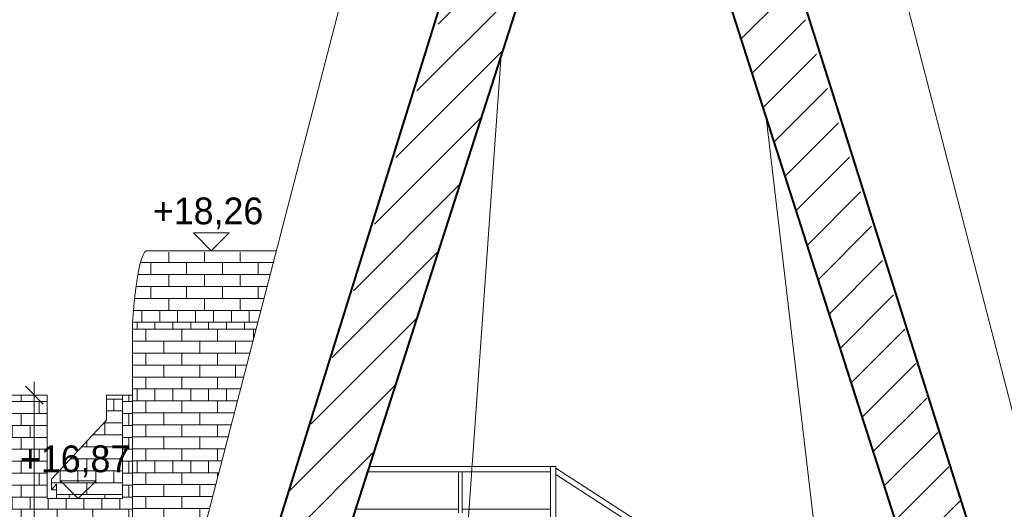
# Model space of a CAD drawing. Header units: millimetres. Extents: x 16408 to 141596, y -21057 to 26364.
# Tile 80 of 144: x 27104 to 32630, y 16806 to 19550. Entities that reach past the tile are written whole.
import ezdxf

# ---------------------------------------------------------------- set-up
doc = ezdxf.new("R2010")
doc.units = ezdxf.units.MM
doc.header["$MEASUREMENT"] = 0
doc.linetypes.add('Wipeout_Contour', pattern=[1000, 0, -1000])
for name, color, linetype, lineweight in [('0_Nr_pióra__1', 7, 'Continuous', 13), ('0_Nr_pióra__103', 7, 'Continuous', 5), ('0_Nr_pióra__7', 7, 'Continuous', 20), ('inw_schody zewnętrzne_Nr_pióra__1', 7, 'Continuous', 13), ('inw_schody zewnętrzne_Nr_pióra__27', 7, 'Continuous', 40), ('inw_schody zewnętrzne_Nr_pióra__87', 7, 'Continuous', 13), ('inw_wymiarowanie_Nr_pióra__1', 7, 'Continuous', 13)]:
    doc.layers.add(name, color=color, linetype=linetype, lineweight=lineweight)
doc.layers.add('0_Nr_pióra__101', color=7, linetype='Continuous', lineweight=5, true_color=0xb2b2b2)
doc.layers.add('0_Nr_pióra__102', color=7, linetype='Continuous', lineweight=5, true_color=0xcccccc)
doc.layers.add('inw_schody zewnętrzne', color=7, linetype='Continuous')
doc.layers.add('inw_wymiarowanie', color=7, linetype='Continuous')
doc.styles.add('STYL_AUTOMATYCZNY_2', font='txt')
doc.dimstyles.new('STYL_AUTOMATYCZNY__2', dxfattribs={"dimtxt": 150, "dimasz": 95, "dimexe": 0.18, "dimexo": 0.0625, "dimgap": 0.09, "dimtad": 1, "dimdec": 0, "dimlfac": 0.1, "dimzin": 0, "dimdsep": 46, "dimtxsty": 'STYL_AUTOMATYCZNY_2', "dimblk": 'ARROWHEAD_6', "dimblk1": 'ARROWHEAD_6', "dimblk2": 'ARROWHEAD_6', "dimcen": 0.09, "dimse1": 1, "dimse2": 1, "dimclrd": 7, "dimclre": 7, "dimclrt": 7, "dimadec": 1, "dimazin": 0, "dimtfac": 1, "dimtdec": 4, "dimtmove": 0, "dimatfit": 3, "dimfxl": 0, "dimtolj": 1, "dimtzin": 0, "dimarcsym": 0})
pattern_1 = [(45, (0, 0), (-127.2792, 127.2792), [])]

# ---------------------------------------------------------------- blocks, each defined once
blk = doc.blocks.new('*D124')
at = {"layer": 'inw_wymiarowanie_Nr_pióra__1', "color": 7, "linetype": 'Continuous', "lineweight": 13}
for p, q in [((27186.5, 17521.3), (27186.5, 17446.3)), ((27236.5, 17396.3), (27136.5, 17496.3)), ((27186.5, 17446.3), (27185.7, 15766.9)), ((27135.7, 15817), (27235.7, 15716.9)), ((27185.7, 15766.9), (27185.6, 15691.9))]:
    blk.add_line(p, q, dxfattribs=at)
at = {"layer": 'inw_wymiarowanie_Nr_pióra__1', "color": 7, "lineweight": 13, "insert": (27156, 16430.9), "char_height": 150, "attachment_point": 7, "rotation": 89.9724, "style": 'STYL_AUTOMATYCZNY_2'}
blk.add_mtext('\\A1;{\\pql;\\fCentury Gothic|b0|i0|c238|p34;168}', dxfattribs=at)
blk = doc.blocks.new('ARROWHEAD_6')
at = {"color": 0, "linetype": 'Continuous', "lineweight": 0}
for p, q in [((0, 0), (-1, 0)), ((-0.5, -0.5), (0.5, 0.5))]:
    blk.add_line(p, q, dxfattribs=at)
blk = doc.blocks.new('Wymiary_33_4', base_point=(28179.7, 18255.9))
at = {"layer": '0_Nr_pióra__1', "color": 7, "linetype": 'Continuous', "lineweight": 13}
for p, q in [((28179.7, 18255.9), (28079.7, 18355.9)), ((28079.7, 18355.9), (28279.7, 18355.9)), ((28279.7, 18355.9), (28179.7, 18255.9))]:
    blk.add_line(p, q, dxfattribs=at)
at = {"layer": '0_Nr_pióra__1', "color": 7, "lineweight": 13, "insert": (27852.2, 18375.9), "char_height": 150, "attachment_point": 7, "style": 'STYL_AUTOMATYCZNY_2'}
blk.add_mtext('\\A1;{\\pql;\\fCentury Gothic|b0|i0|c238|p34;+18,26}', dxfattribs=at)
blk = doc.blocks.new('Wymiary_34_4', base_point=(27433.3, 16866.4))
at = {"layer": '0_Nr_pióra__1', "color": 7, "linetype": 'Continuous', "lineweight": 13}
for p, q in [((27433.3, 16866.4), (27333.3, 16966.4)), ((27333.3, 16966.4), (27533.3, 16966.4)), ((27533.3, 16966.4), (27433.3, 16866.4))]:
    blk.add_line(p, q, dxfattribs=at)
at = {"layer": '0_Nr_pióra__1', "color": 7, "lineweight": 13, "insert": (27105.8, 16986.4), "char_height": 150, "attachment_point": 7, "style": 'STYL_AUTOMATYCZNY_2'}
blk.add_mtext('\\A1;{\\pql;\\fCentury Gothic|b0|i0|c238|p34;+16,87}', dxfattribs=at)

msp = doc.modelspace()

# ---------------------------------------------------------------- hatches: boundary and pattern name
at = {"layer": '0_Nr_pióra__101', "linetype": 'Continuous', "lineweight": 5, "true_color": 0xb2b2b2}
h = msp.add_hatch(dxfattribs=at)
h.set_pattern_fill('Cegła___wiązanie_pospoli_00', color=253, style=0, pattern_type=2)
h.set_pattern_definition([(0, (27296.63, 16930.94), (0, 67), []), (90, (27296.63, 16930.94), (-201, 0), [67, -67]), (90, (27397.13, 16997.94), (-201, 0), [67, -201, 67, -67]), (90, (27346.88, 17131.94), (-100.5, 0), [67, -335])])
h.paths.add_polyline_path([(27311.2, 16946.4), (27282.1, 16915.4), (27311.2, 16915.4)])
at = {"layer": '0_Nr_pióra__102', "linetype": 'Continuous', "lineweight": 5, "true_color": 0xcccccc}
h = msp.add_hatch(dxfattribs=at)
h.set_pattern_fill('Cegła___wiązanie_pospoli_00', color=254, style=0, pattern_type=2)
h.set_pattern_definition([(0, (28141.464, 18055.265), (0, 67), []), (90, (28141.46, 18055.26), (-201, 0), [67, -67]), (90, (28241.96, 18122.26), (-201, 0), [67, -201, 67, -67]), (90, (28191.71, 18256.26), (-100.5, 0), [67, -335])])
h.paths.add_polyline_path([(27749.6, 17986.3), (27743.4, 17923), (27737.8, 17854.6), (28441.3, 17854.6), (28545.1, 18255.9), (28366.6, 18255.9), (28357.6, 18248), (27805.4, 18248), (27796.6, 18232.4), (27787.9, 18209.1), (27779.5, 18178.3), (27771.4, 18140.3), (27763.6, 18095.4), (27756.4, 18043.9)])
h = msp.add_hatch(dxfattribs=at)
h.set_pattern_fill('Cegła___wiązanie_pospoli_00', color=254, style=0, pattern_type=2)
h.set_pattern_definition([(0, (28013.934, 16810.53), (0, 67), []), (90, (28013.93, 16810.53), (-201, 0), [67, -67]), (90, (28114.43, 16877.53), (-201, 0), [67, -201, 67, -67]), (90, (28064.18, 17011.53), (-100.5, 0), [67, -335])])
h.paths.add_polyline_path([(27737.8, 15766.4), (27823.8, 15766.4), (27901.2, 15766.4), (28290, 17269.8), (28441.3, 17854.6), (28290, 17854.6), (27737.8, 17854.6)])
h = msp.add_hatch(dxfattribs=at)
h.set_pattern_fill('Cegła___wiązanie_pospoli_00', color=254, style=0, pattern_type=2)
h.set_pattern_definition([(0, (27314.204, 16606.43), (0, 67), []), (90, (27314.2, 16606.43), (-201, 0), [67, -67]), (90, (27414.7, 16673.43), (-201, 0), [67, -201, 67, -67]), (90, (27364.45, 16807.43), (-100.5, 0), [67, -335])])
h.paths.add_polyline_path([(26947.8, 16866.4), (26912.6, 16866.4), (26912.6, 16269.2), (26890.6, 16269.2), (26890.6, 16266.4), (26890.9, 16266.4), (26890.9, 15766.4), (27279.6, 15766.4), (27737.8, 15766.4), (27737.8, 17446.4), (27681.3, 17446.4), (27681.1, 17446.4), (27681.1, 16866.4), (27615.3, 16866.4), (27491.3, 16866.4), (27375.3, 16866.4), (27259.6, 16866.4), (27259.4, 16866.4), (27259.4, 17446.4), (27208, 17446.4), (27114, 17446.4), (27028.9, 17446.4), (26948, 17446.4), (26948, 16866.4)])
h = msp.add_hatch(dxfattribs=at)
h.set_pattern_fill('Cegła___wiązanie_pospoli_00', color=254, style=0, pattern_type=2)
h.set_pattern_definition([(0, (27481.594, 17156.43), (0, 67), []), (90, (27481.6, 17156.43), (-201, 0), [67, -67]), (90, (27582.1, 17223.43), (-201, 0), [67, -201, 67, -67]), (90, (27531.84, 17357.43), (-100.5, 0), [67, -335])])
h.paths.add_polyline_path([(27681.1, 16866.4), (27681.1, 17446.4), (27592.4, 17446.4), (27592.4, 17306.4), (27282.1, 16975.4), (27282.1, 16915.4), (27311.2, 16946.4), (27311.2, 16866.4), (27375.3, 16866.4), (27491.3, 16866.4), (27615.3, 16866.4)])

# ---------------------------------------------------------------- linework, layer by layer
at = {"layer": 'inw_schody zewnętrzne_Nr_pióra__1', "color": 7, "linetype": 'Continuous', "lineweight": 13}
for p, q in [((27787.9, 18209.1), (27779.5, 18178.3)), ((27771.4, 18140.3), (27763.6, 18095.4)), ((27779.5, 18178.3), (27771.4, 18140.3)), ((27763.6, 18095.4), (27756.4, 18043.9)), ((27756.4, 18043.9), (27749.6, 17986.3)), ((27749.6, 17986.3), (27743.4, 17923)), ((27743.4, 17923), (27737.8, 17854.6)), ((27737.8, 17854.6), (27737.8, 15766.4))]:
    msp.add_line(p, q, dxfattribs=at)
at = {"layer": 'inw_schody zewnętrzne_Nr_pióra__87', "color": 7, "linetype": 'Continuous', "lineweight": 13}
for p, q in [((27114, 17446.4), (27028.9, 17446.4)), ((27208, 17446.4), (27114, 17446.4)), ((27259.4, 17446.4), (27208, 17446.4)), ((27592.4, 17306.4), (27592.4, 17446.4)), ((27592.4, 17446.4), (27681.3, 17446.4)), ((27681.1, 16866.4), (27681.1, 17446.4)), ((27737.8, 17446.4), (27681.3, 17446.4)), ((27282.1, 16975.4), (27592.4, 17306.4)), ((27259.4, 16866.4), (27259.6, 16866.4)), ((27375.3, 16866.4), (27259.6, 16866.4)), ((27491.3, 16866.4), (27375.3, 16866.4)), ((27615.3, 16866.4), (27491.3, 16866.4)), ((27681.1, 16866.4), (27615.3, 16866.4))]:
    msp.add_line(p, q, dxfattribs=at)

# ---------------------------------------------------------------- texts
at = {"layer": '0_Nr_pióra__7', "color": 7, "linetype": 'Continuous', "lineweight": 20, "insert": (27764.2, 16331.4), "char_height": 150, "attachment_point": 8, "style": 'STYL_AUTOMATYCZNY_2'}
msp.add_mtext('\\A1;{\\pqc;\\fCentury Gothic|b0|i0|c238|p34;1,8\\fCentury Gothic|b0|i0|c238|p34;\\A1{\\H.66x;\\So^  ;}}', dxfattribs=at)

# ---------------------------------------------------------------- wipeouts: each hides what was drawn before it
at = {"color": 254, "linetype": 'Wipeout_Contour', "lineweight": 0, "ltscale": 257275.211859}
msp.add_wipeout([(30807.6, 20512.3), (32531.8, 15143.8), (32728.1, 15766.4), (31148.3, 20691.7), (31043.7, 21112.3), (29925.6, 21112.3), (30179.3, 20512.3)], dxfattribs=at).dxf.layer = 'inw_schody zewnętrzne'

# ---------------------------------------------------------------- next in the draw order: hatches: boundary and pattern name
at = {"layer": 'inw_schody zewnętrzne_Nr_pióra__1', "linetype": 'Continuous', "lineweight": 13}
h = msp.add_hatch(dxfattribs=at)
h.set_pattern_fill('Bloczki_ceramiczne_0004', style=0, pattern_type=2)
h.set_pattern_definition(pattern_1)
h.paths.add_polyline_path([(30807.6, 20512.3), (32531.8, 15143.8), (32728.1, 15766.4), (31148.3, 20691.7), (31043.7, 21112.3), (29925.6, 21112.3), (30179.3, 20512.3)])

# ---------------------------------------------------------------- next in the draw order: wipeouts: each hides what was drawn before it
at = {"color": 254, "linetype": 'Wipeout_Contour', "lineweight": 0, "ltscale": 133983.942876}
msp.add_wipeout([(27814.4, 18255.9), (27805.4, 18248), (28357.6, 18248), (28366.6, 18255.9)], dxfattribs=at).dxf.layer = 'inw_schody zewnętrzne'
at = {"color": 254, "linetype": 'Wipeout_Contour', "lineweight": 0, "ltscale": 96366.686389}
msp.add_wipeout([(27282.1, 16915.4), (27311.2, 16915.4), (27311.2, 16946.4)], dxfattribs=at).dxf.layer = 'inw_schody zewnętrzne'

# ---------------------------------------------------------------- next in the draw order: linework, layer by layer
at = {"layer": 'inw_schody zewnętrzne_Nr_pióra__1', "color": 7, "linetype": 'Continuous', "lineweight": 13}
for p, q in [((27805.4, 18248), (27796.6, 18232.4)), ((27814.4, 18255.9), (27805.4, 18248)), ((27796.6, 18232.4), (27787.9, 18209.1))]:
    msp.add_line(p, q, dxfattribs=at)
at = {"layer": 'inw_schody zewnętrzne_Nr_pióra__87', "color": 7, "linetype": 'Continuous', "lineweight": 13}
for p, q in [((27259.4, 17446.4), (27259.4, 16866.4)), ((27282.1, 16915.4), (27282.1, 16975.4)), ((27311.2, 16946.4), (27282.1, 16915.4)), ((27311.2, 16915.4), (27282.1, 16915.4)), ((27311.2, 16866.4), (27311.2, 16946.4))]:
    msp.add_line(p, q, dxfattribs=at)

# ---------------------------------------------------------------- next in the draw order: block references
at = {"color": 7, "linetype": 'Continuous', "lineweight": 13}
msp.add_blockref('Wymiary_34_4', (27433.3, 16866.4), dxfattribs=at)

# ---------------------------------------------------------------- next in the draw order: wipeouts: each hides what was drawn before it
at = {"color": 254, "linetype": 'Wipeout_Contour', "lineweight": 0, "ltscale": 138120.209268}
msp.add_wipeout([(28256.9, 15766.4), (28655.2, 15766.4), (30179.3, 20512.3), (29925.6, 21012.3)], dxfattribs=at).dxf.layer = 'inw_schody zewnętrzne'

# ---------------------------------------------------------------- next in the draw order: hatches: boundary and pattern name
at = {"layer": 'inw_schody zewnętrzne_Nr_pióra__1', "linetype": 'Continuous', "lineweight": 13}
h = msp.add_hatch(dxfattribs=at)
h.set_pattern_fill('Bloczki_ceramiczne_0004', style=0, pattern_type=2)
h.set_pattern_definition(pattern_1)
h.paths.add_polyline_path([(28256.9, 15766.4), (28655.2, 15766.4), (30179.3, 20512.3), (29925.6, 21012.3)])

# ---------------------------------------------------------------- next in the draw order: linework, layer by layer
at = {"layer": '0_Nr_pióra__103', "color": 7, "linetype": 'Continuous', "lineweight": 5}
for p, q in [((29566.7, 16806.4), (28989.2, 16806.4)), ((29566.7, 16786.4), (29566.7, 16806.4)), ((29586.7, 16786.4), (29586.7, 16806.4))]:
    msp.add_line(p, q, dxfattribs=at)
at = {"layer": 'inw_schody zewnętrzne_Nr_pióra__1', "color": 7, "linetype": 'Continuous', "lineweight": 13}
for p, q in [((27814.4, 18255.9), (28545.1, 18255.9)), ((27737.8, 17854.6), (28441.3, 17854.6))]:
    msp.add_line(p, q, dxfattribs=at)

# ---------------------------------------------------------------- next in the draw order: block references
at = {"color": 7, "linetype": 'Continuous', "lineweight": 13}
msp.add_blockref('Wymiary_33_4', (28179.7, 18255.9), dxfattribs=at)

# ---------------------------------------------------------------- next in the draw order: dimensions: what is measured, and where the dimension line sits
at = {"layer": 'inw_wymiarowanie', "color": 7, "linetype": 'Continuous', "lineweight": 13}
dim = msp.add_linear_dim(base=(27185.7, 15766.9), p1=(26890.6, 17446.4), p2=(28256.9, 15766.4), angle=269.9724, dimstyle='STYL_AUTOMATYCZNY__2', dxfattribs=at)
dim.commit()
dim.dimension.update_dxf_attribs({"geometry": '*D124', "text_midpoint": (27081.1, 16602.4), "dimtype": 160, "text_rotation": 89.9724})

# ---------------------------------------------------------------- next in the draw order: wipeouts: each hides what was drawn before it
at = {"color": 254, "linetype": 'Wipeout_Contour', "lineweight": 0, "ltscale": 137099.586628}
msp.add_wipeout([(29399.2, 17016.4), (30082.8, 17016.4), (30082.8, 17046.4), (29408.9, 17046.4)], dxfattribs=at)

# ---------------------------------------------------------------- next in the draw order: linework, layer by layer
at = {"layer": '0_Nr_pióra__103', "color": 7, "linetype": 'Continuous', "lineweight": 5}
for p, q in [((29566.7, 16806.4), (29566.7, 17016.4)), ((29586.7, 16806.4), (29586.7, 17016.4))]:
    msp.add_line(p, q, dxfattribs=at)
at = {"layer": 'inw_schody zewnętrzne_Nr_pióra__27', "color": 7, "linetype": 'Continuous', "lineweight": 40}
msp.add_line((29925.6, 21112.3), (28256.9, 15766.4), dxfattribs=at)
at = {"layer": 'inw_schody zewnętrzne_Nr_pióra__87', "color": 7, "linetype": 'Continuous', "lineweight": 13}
msp.add_line((29565.8, 15967.9), (29807.3, 19353.9), dxfattribs=at)

# ---------------------------------------------------------------- next in the draw order: wipeouts: each hides what was drawn before it
at = {"color": 254, "linetype": 'Wipeout_Contour', "lineweight": 0, "ltscale": 103790.635907}
msp.add_wipeout([(30097.8, 17046.4), (30112.8, 17036.8), (30112.8, 17046.4)], dxfattribs=at)

# ---------------------------------------------------------------- next in the draw order: wipeouts: each hides what was drawn before it
at = {"color": 254, "linetype": 'Wipeout_Contour', "lineweight": 0, "ltscale": 175122.781088}
msp.add_wipeout([(30112.8, 17001.1), (31381.5, 16183.2), (31382.8, 16185.1), (31382.8, 16218), (30112.8, 17036.8)], dxfattribs=at)

# ---------------------------------------------------------------- next in the draw order: linework, layer by layer
at = {"layer": 'inw_schody zewnętrzne_Nr_pióra__27', "color": 7, "linetype": 'Continuous', "lineweight": 40}
for p, q in [((31043.7, 21112.3), (32730.1, 15766.4)), ((30807.6, 20512.3), (32531.8, 15143.8))]:
    msp.add_line(p, q, dxfattribs=at)
at = {"layer": 'inw_schody zewnętrzne_Nr_pióra__87', "color": 7, "linetype": 'Continuous', "lineweight": 13}
for p, q in [((33085.8, 15766.4), (30503.5, 25749.8)), ((31650.7, 15966.4), (31292.6, 19002.3))]:
    msp.add_line(p, q, dxfattribs=at)

# ---------------------------------------------------------------- next in the draw order: wipeouts: each hides what was drawn before it
at = {"color": 254, "linetype": 'Wipeout_Contour', "lineweight": 0, "ltscale": 205435.031236}
msp.add_wipeout([(30082.8, 17056.1), (30082.8, 15956.1), (30097.8, 15946.4), (30097.8, 15958.4), (30112.8, 15948.6), (30112.8, 17036.8)], dxfattribs=at)

# ---------------------------------------------------------------- next in the draw order: linework, layer by layer
at = {"layer": '0_Nr_pióra__103', "color": 7, "linetype": 'Continuous', "lineweight": 5}
for p, q in [((30082.8, 17046.4), (29066.3, 17046.4)), ((30082.8, 17046.4), (30097.8, 17046.4)), ((30082.8, 17016.4), (30082.8, 17046.4)), ((30097.8, 17046.4), (30112.8, 17046.4)), ((30112.8, 17036.8), (30112.8, 17046.4)), ((30112.8, 17001.1), (30112.8, 17036.8)), ((31382.8, 16218), (30112.8, 17036.8)), ((30082.8, 17016.4), (29056.6, 17016.4)), ((30082.8, 15966.4), (30082.8, 17016.4)), ((30112.8, 15948.6), (30112.8, 17001.1)), ((31611.8, 16034.7), (30112.8, 17001.1)), ((30082.8, 16806.4), (29586.7, 16806.4))]:
    msp.add_line(p, q, dxfattribs=at)
at = {"layer": 'inw_schody zewnętrzne_Nr_pióra__27', "color": 7, "linetype": 'Continuous', "lineweight": 40}
msp.add_line((30179.3, 20512.3), (28455.2, 15143.8), dxfattribs=at)
at = {"layer": 'inw_schody zewnętrzne_Nr_pióra__87', "color": 7, "linetype": 'Continuous', "lineweight": 13}
msp.add_line((30484.6, 25754.1), (27901.2, 15766.4), dxfattribs=at)

doc.saveas('drawing.dxf')
